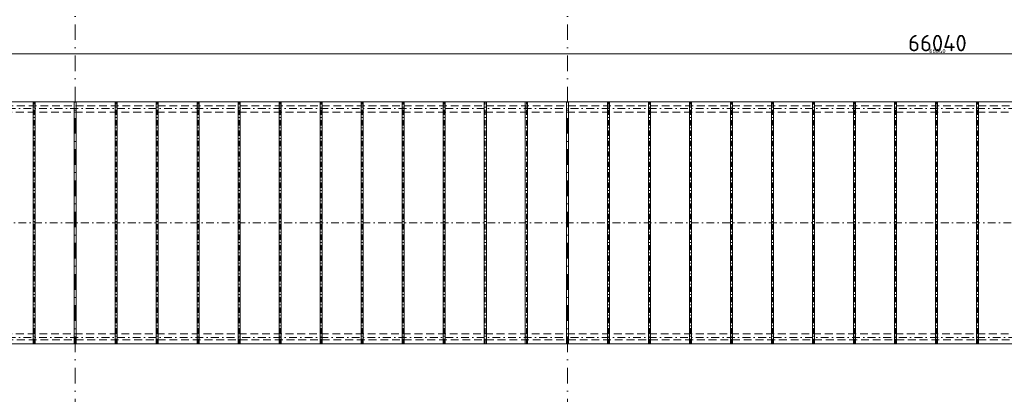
# Model space of a CAD drawing. Header units: millimetres. Extents: x -1695604 to 5289369, y -1488057 to 2187451.
# Tile 172 of 256: x 89200 to 113200, y 200115 to 209262. Entities that reach past the tile are written whole.
import ezdxf

# ---------------------------------------------------------------- set-up
doc = ezdxf.new("R2010")
doc.units = ezdxf.units.MM
for name, pattern in [('CENTERX2', [101.6, 63.5, -12.7, 12.7, -12.7]), ('DASHDOT', [25.4, 12.7, -6.35, 0, -6.35]), ('ČÁRKOVANÁ', [19.05, 12.7, -6.35])]:
    doc.linetypes.add(name, pattern=pattern)
doc.layers.get('Defpoints').update_dxf_attribs({"color": 8})
for name, color, linetype, lineweight in [('A99_N_kce-pohl', 1, 'Continuous', 9), ('A99_N_koty-200', 5, 'Continuous', 5), ('A99_N_koty-200 @ 200', 5, 'Continuous', 5), ('A99_N_koty-200 @ 50 (2)', 5, 'Continuous', 5), ('A99_S_osy', 1, 'CENTERX2', 5)]:
    doc.layers.add(name, color=color, linetype=linetype, lineweight=lineweight)
doc.styles.add('A99_kota', font='isocpeur.ttf', dxfattribs={"height": 2})
doc.dimstyles.new('A99_kota_200 new', dxfattribs={"dimscale": 200, "dimtxt": 2, "dimasz": 1.2, "dimexe": 0.5, "dimexo": 1.5, "dimgap": 0.3, "dimtad": 1, "dimdec": 0, "dimzin": 3, "dimdsep": 46, "dimtxsty": 'A99_kota', "dimblk": 'ARCHTICK', "dimcen": 2.5, "dimazin": 2, "dimtfac": 0.75, "dimtdec": 0, "dimtmove": 2, "dimatfit": 0, "dimfxl": 0, "dimtolj": 1, "dimtzin": 0, "dimlwd": 5, "dimlwe": 5, "dimarcsym": 0})

# ---------------------------------------------------------------- blocks, each defined once
blk = doc.blocks.new('_ArchTick')
at = {"color": 0, "linetype": 'ByBlock', "const_width": 0.15}
blk.add_lwpolyline([(-0.5, -0.5), (0.5, 0.5)], dxfattribs=at)
blk = doc.blocks.new('*D5721')
at = {"layer": 'A99_N_koty-200', "color": 0, "linetype": 'Continuous', "lineweight": 5, "transparency": 16777216}
for p, q in [((78550, 207630), (78550, 208530)), ((144590, 208430), (78550, 208430)), ((144590, 207630), (144590, 208530))]:
    blk.add_line(p, q, dxfattribs=at)
at = {"layer": 'Defpoints', "color": 0, "linetype": 'Continuous', "lineweight": 18, "transparency": 16777216}
for p in [(78550, 208430), (78550, 207255), (144590, 207255)]:
    blk.add_point(p, dxfattribs=at)
at = {"layer": 'A99_N_koty-200', "color": 0, "linetype": 'Continuous', "lineweight": 5, "transparency": 16777216, "xscale": 240, "yscale": 240, "zscale": 240, "rotation": 180}
blk.add_blockref('_ArchTick', (78550, 208430), dxfattribs=at)
at = {"layer": 'A99_N_koty-200', "color": 0, "linetype": 'Continuous', "lineweight": 5, "transparency": 16777216, "xscale": 240, "yscale": 240, "zscale": 240}
blk.add_blockref('_ArchTick', (144590, 208430), dxfattribs=at)
at = {"layer": 'A99_N_koty-200', "color": 0, "linetype": 'Continuous', "transparency": 16777216, "insert": (111570, 208690), "char_height": 400, "attachment_point": 5, "style": 'A99_kota'}
blk.add_mtext('\\A1;66040', dxfattribs=at)
blk = doc.blocks.new('*D5722')
at = {"layer": 'A99_N_koty-200', "color": 0, "linetype": 'Continuous', "lineweight": 5, "transparency": 16777216}
for p, q in [((78550, 208230), (78550, 208455)), ((144590, 208430), (78550, 208430)), ((144590, 208230), (144590, 208455))]:
    blk.add_line(p, q, dxfattribs=at)
at = {"layer": 'Defpoints', "color": 0, "linetype": 'Continuous', "lineweight": 18, "transparency": 16777216}
for p in [(78550, 208430), (78550, 207255), (144590, 207255)]:
    blk.add_point(p, dxfattribs=at)
at = {"layer": 'A99_N_koty-200', "color": 0, "linetype": 'Continuous', "lineweight": 5, "transparency": 16777216, "xscale": 60, "yscale": 60, "zscale": 60, "rotation": 180}
blk.add_blockref('_ArchTick', (78550, 208430), dxfattribs=at)
at = {"layer": 'A99_N_koty-200', "color": 0, "linetype": 'Continuous', "lineweight": 5, "transparency": 16777216, "xscale": 60, "yscale": 60, "zscale": 60}
blk.add_blockref('_ArchTick', (144590, 208430), dxfattribs=at)
at = {"layer": 'A99_N_koty-200', "color": 0, "linetype": 'Continuous', "transparency": 16777216, "insert": (111570, 208495), "char_height": 100, "attachment_point": 5, "style": 'A99_kota'}
blk.add_mtext('\\A1;66040', dxfattribs=at)
blk = doc.blocks.new('*U6357')
at = {"layer": 'A99_N_koty-200 @ 200', "linetype": 'Continuous'}
dim = blk.add_linear_dim(base=(78550, 208430), p1=(144590, 207255), p2=(78550, 207255), angle=180, dimstyle='A99_kota_200 new', override={"dimscale": 200, "dimtix": 1, "dimtofl": 1, "dimtmove": 2, "dimatfit": 0}, dxfattribs=at)
dim.commit()
dim.dimension.update_dxf_attribs({"geometry": '*D5721', "text_midpoint": (111570, 208690)})
at = {"layer": 'A99_N_koty-200 @ 50 (2)', "linetype": 'Continuous'}
dim = blk.add_linear_dim(base=(78550, 208430), p1=(144590, 207255), p2=(78550, 207255), angle=180, dimstyle='A99_kota_200 new', override={"dimscale": 50, "dimtix": 1, "dimtofl": 1, "dimtmove": 2, "dimatfit": 0}, dxfattribs=at)
dim.commit()
dim.dimension.update_dxf_attribs({"geometry": '*D5722', "text_midpoint": (111570, 208495)})

msp = doc.modelspace()

# ---------------------------------------------------------------- linework, layer by layer
at = {"layer": 'A99_N_kce-pohl', "linetype": 'Continuous', "lineweight": 9}
for p, q in [((89525, 201345), (89525, 207255)), ((89575, 201345), (89575, 207255)), ((90525, 201345), (90525, 207255)), ((90575, 201345), (90575, 207255)), ((91525, 201345), (91525, 207255)), ((91575, 201345), (91575, 207255)), ((92525, 201345), (92525, 207255)), ((92575, 201345), (92575, 207255)), ((93525, 201345), (93525, 207255)), ((93575, 201345), (93575, 207255)), ((94525, 201345), (94525, 207255)), ((94575, 201345), (94575, 207255)), ((95525, 201345), (95525, 207255)), ((95575, 201345), (95575, 207255)), ((96525, 201345), (96525, 207255)), ((96575, 201345), (96575, 207255)), ((97525, 201345), (97525, 207255)), ((97575, 201345), (97575, 207255)), ((98525, 201345), (98525, 207255)), ((98575, 201345), (98575, 207255)), ((99525, 201345), (99525, 207255)), ((99575, 201345), (99575, 207255)), ((100525, 201345), (100525, 207255)), ((100575, 201345), (100575, 207255)), ((101525, 201345), (101525, 207255)), ((101575, 201345), (101575, 207255)), ((102525, 201345), (102525, 207255)), ((102575, 201345), (102575, 207255)), ((103525, 201345), (103525, 207255)), ((103575, 201345), (103575, 207255)), ((104525, 201345), (104525, 207255)), ((104575, 201345), (104575, 207255)), ((105525, 201345), (105525, 207255)), ((105575, 201345), (105575, 207255)), ((106525, 201345), (106525, 207255)), ((106575, 201345), (106575, 207255)), ((107525, 201345), (107525, 207255)), ((107575, 201345), (107575, 207255)), ((108525, 201345), (108525, 207255)), ((108575, 201345), (108575, 207255)), ((109525, 201345), (109525, 207255)), ((109575, 201345), (109575, 207255)), ((110525, 201345), (110525, 207255)), ((110575, 201345), (110575, 207255)), ((111525, 201345), (111525, 207255)), ((111575, 201345), (111575, 207255)), ((112525, 201345), (112525, 207255)), ((112575, 201345), (112575, 207255))]:
    msp.add_line(p, q, dxfattribs=at)
at = {"layer": 'A99_N_kce-pohl', "linetype": 'ČÁRKOVANÁ', "lineweight": 9, "ltscale": 15}
for points in [[(144760, 207155), (11790, 207155)], [(144450, 207005.3), (12100, 207005.3)], [(144760, 201445), (11790, 201445)], [(144450, 201594.7), (12100, 201594.7)]]:
    msp.add_lwpolyline(points, dxfattribs=at)
at = {"layer": 'A99_N_kce-pohl', "linetype": 'Continuous', "lineweight": 9}
msp.add_lwpolyline([(11930, 207255), (144620, 207255), (144620, 201345), (11930, 201345)], close=True, dxfattribs=at)
for points in [[(89525, 204675), (89525, 204495)], [(89575, 204675), (89575, 204495)], [(90525, 204675), (90525, 204495)], [(90575, 204675), (90575, 204495)], [(91525, 204675), (91525, 204495)], [(91575, 204675), (91575, 204495)], [(92525, 204675), (92525, 204495)], [(92575, 204675), (92575, 204495)], [(93525, 204675), (93525, 204495)], [(93575, 204675), (93575, 204495)], [(94525, 204675), (94525, 204495)], [(94575, 204675), (94575, 204495)], [(95525, 204675), (95525, 204495)], [(95575, 204675), (95575, 204495)], [(96525, 204675), (96525, 204495)], [(96575, 204675), (96575, 204495)], [(97525, 204675), (97525, 204495)], [(97575, 204675), (97575, 204495)], [(98525, 204675), (98525, 204495)], [(98575, 204675), (98575, 204495)], [(99525, 204675), (99525, 204495)], [(99575, 204675), (99575, 204495)], [(100525, 204675), (100525, 204495)], [(100575, 204675), (100575, 204495)], [(101525, 204675), (101525, 204495)], [(101575, 204675), (101575, 204495)], [(102525, 204675), (102525, 204495)], [(102575, 204675), (102575, 204495)], [(103525, 204675), (103525, 204495)], [(103575, 204675), (103575, 204495)], [(104525, 204675), (104525, 204495)], [(104575, 204675), (104575, 204495)], [(105525, 204675), (105525, 204495)], [(105575, 204675), (105575, 204495)], [(106525, 204675), (106525, 204495)], [(106575, 204675), (106575, 204495)], [(107525, 204675), (107525, 204495)], [(107575, 204675), (107575, 204495)], [(108525, 204675), (108525, 204495)], [(108575, 204675), (108575, 204495)], [(109525, 204675), (109525, 204495)], [(109575, 204675), (109575, 204495)], [(110525, 204675), (110525, 204495)], [(110575, 204675), (110575, 204495)], [(111525, 204675), (111525, 204495)], [(111575, 204675), (111575, 204495)], [(112525, 204675), (112525, 204495)], [(112575, 204675), (112575, 204495)]]:
    msp.add_lwpolyline(points, dxfattribs=at)
at = {"layer": 'A99_S_osy', "linetype": 'DASHDOT', "lineweight": 5, "ltscale": 10}
for p, q in [((89550, 201345), (89550, 207255)), ((91550, 201345), (91550, 207255)), ((92550, 201345), (92550, 207255)), ((93550, 201345), (93550, 207255)), ((94550, 201345), (94550, 207255)), ((95550, 201345), (95550, 207255)), ((96550, 201345), (96550, 207255)), ((97550, 201345), (97550, 207255)), ((98550, 201345), (98550, 207255)), ((99550, 201345), (99550, 207255)), ((100550, 201345), (100550, 207255)), ((101550, 201345), (101550, 207255)), ((103550, 201345), (103550, 207255)), ((104550, 201345), (104550, 207255)), ((105550, 201345), (105550, 207255)), ((106550, 201345), (106550, 207255)), ((107550, 201345), (107550, 207255)), ((108550, 201345), (108550, 207255)), ((109550, 201345), (109550, 207255)), ((110550, 201345), (110550, 207255)), ((111550, 201345), (111550, 207255)), ((112550, 201345), (112550, 207255))]:
    msp.add_line(p, q, dxfattribs=at)
at = {"layer": 'A99_S_osy', "linetype": 'DASHDOT', "lineweight": 5, "ltscale": 30}
for points in [[(90550, 250300), (90550, 146890)], [(102550, 250300), (102550, 146890)]]:
    msp.add_lwpolyline(points, dxfattribs=at)
at = {"layer": 'A99_S_osy', "linetype": 'DASHDOT', "lineweight": 5, "ltscale": 15}
for points in [[(144740, 207095), (11865, 207095)], [(144620, 204300), (11930, 204300)], [(144740, 201505), (11865, 201505)]]:
    msp.add_lwpolyline(points, dxfattribs=at)

# ---------------------------------------------------------------- block references
at = {"layer": 'A99_N_koty-200', "color": 3, "linetype": 'Continuous', "lineweight": 18}
msp.add_blockref('*U6357', (0, 0), dxfattribs=at)

doc.saveas('drawing.dxf')
